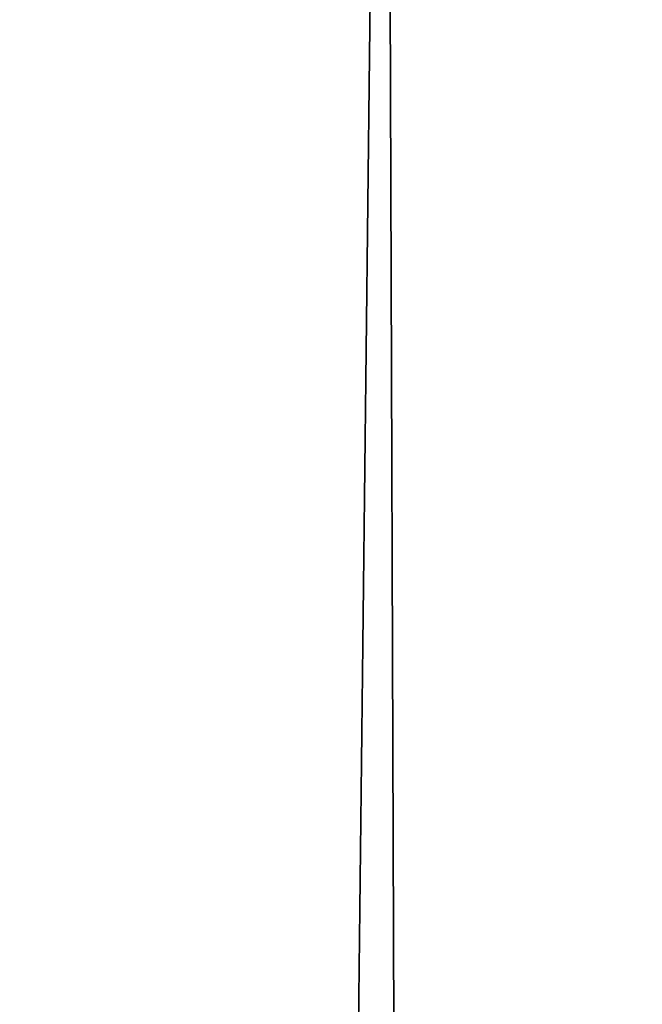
# Model space of a CAD drawing. Header units: millimetres. Extents: x -275 to 275, y -678 to 20.
# Tile 248 of 256: x -2.199 to -2.044, y -51.706 to -51.461. Entities that reach past the tile are written whole.
import ezdxf

# ---------------------------------------------------------------- set-up
doc = ezdxf.new("R2010")
doc.units = ezdxf.units.MM
doc.header["$LTSCALE"] = 65.185185
for name, color, linetype in [('237', 7, 'CONTINUOUS'), ('362', 7, 'CONTINUOUS'), ('375', 7, 'CONTINUOUS'), ('566', 7, 'CONTINUOUS'), ('568', 7, 'CONTINUOUS')]:
    doc.layers.add(name, color=color, linetype=linetype)

msp = doc.modelspace()

# ---------------------------------------------------------------- linework, layer by layer
at = {"layer": '237', "linetype": 'Continuous'}
for points in [[(-2.02482, -74.85131, -2.96229), (-2.2, -25, -1.35), (-2.63505, -74.85131, -1.35), (-2.02482, -74.85131, -2.96229)], [(-1.87094, -25.60872, -2.45872), (-2.2, -25, -1.35), (-2.02482, -74.85131, -2.96229), (-1.87094, -25.60872, -2.45872)]]:
    msp.add_3dface(points, dxfattribs=at)
at = {"layer": '362', "linetype": 'Continuous'}
for points in [[(-2, -74.7, 19.85), (-2, 0, 19.85), (-4.05721, -6.35388, 19.03355), (-2, -74.7, 19.85)], [(-2, -74.7, 19.85), (-4.05721, -6.35388, 19.03355), (-4.12132, -74.7, 18.97132), (-2, -74.7, 19.85)]]:
    msp.add_3dface(points, dxfattribs=at)
at = {"layer": '375', "linetype": 'Continuous'}
for points in [[(-2, -41.71041, -6.15), (-2.34238, -71.5, -6.28562), (-2.35355, -41.71041, -6.29645), (-2, -41.71041, -6.15)], [(-2, -71.5, -6.15), (-2.34238, -71.5, -6.28562), (-2, -41.71041, -6.15), (-2, -71.5, -6.15)]]:
    msp.add_3dface(points, dxfattribs=at)
at = {"layer": '566', "linetype": 'Continuous'}
for points in [[(-2.09344, -12.78906, 15.05), (-1.90985, -11.7926, 15.84289), (-2.63505, -74.85131, 15.05), (-2.09344, -12.78906, 15.05)], [(-2.63505, -74.85131, 15.05), (-1.90985, -11.7926, 15.84289), (-2.02482, -74.85131, 16.66229), (-2.63505, -74.85131, 15.05)]]:
    msp.add_3dface(points, dxfattribs=at)
at = {"layer": '568', "linetype": 'Continuous'}
msp.add_3dface([(-2.63505, -74.85131, 15.05), (-2.33719, -40.72058, 14.80198), (-2.09344, -12.78906, 15.05), (-2.63505, -74.85131, 15.05)], dxfattribs=at)

doc.saveas('drawing.dxf')
